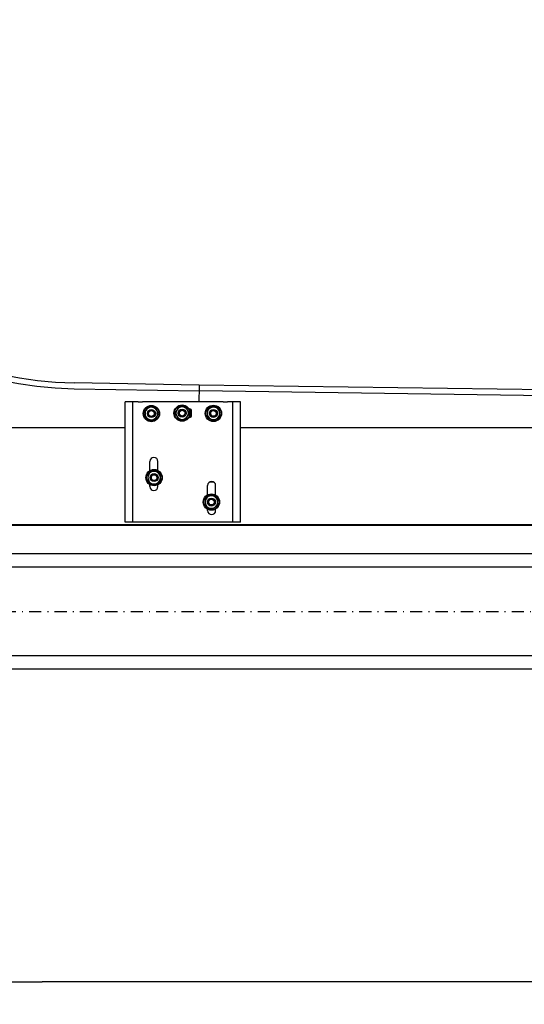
# Model space of a CAD drawing. Header units: centimetres. Extents: x 0 to 55409, y -2708 to 14680.
# Tile 205 of 215: x 53684 to 53736, y 4480 to 4582. Entities that reach past the tile are written whole.
import ezdxf

# ---------------------------------------------------------------- set-up
doc = ezdxf.new("R2010")
doc.units = ezdxf.units.CM
doc.header["$LTSCALE"] = 0.01
doc.linetypes.add('DASHDOT2', pattern=[12.7, 6.35, -3.175, 0, -3.175])
doc.layers.add('A-Grid', color=191, linetype='DASHDOT2')
doc.layers.add('A-konstrukcja', color=7, linetype='Continuous')
doc.styles.add('SEACAD_Solid_Edge_ISO', font='seiso.ttf')
doc.dimstyles.new('ISO_(mm)', dxfattribs={"dimtxt": 140, "dimasz": 140, "dimexe": 70, "dimexo": 0, "dimgap": 35, "dimtad": 1, "dimtxsty": 'SEACAD_Solid_Edge_ISO', "dimblk1": '_SE_FILLED', "dimblk2": '_SE_FILLED', "dimsah": 1, "dimcen": 70, "dimadec": 0, "dimazin": 0, "dimtfac": 0.5, "dimtmove": 0, "dimatfit": 3, "dimfxl": 1, "dimarcsym": 0})

# ---------------------------------------------------------------- blocks, each defined once
blk = doc.blocks.new('_SE_FILLED')
at = {"color": 0}
blk.add_line((0, 0), (-1, 0), dxfattribs=at)
blk.add_solid([(0, 0), (-1, -0.1665), (-1, 0.1665), (0, 0)], dxfattribs=at)
blk = doc.blocks.new('*D268')
at = {"color": 0, "linetype": 'Continuous', "lineweight": -2}
for p, q in [((0, -690), (-345.1, -690)), ((-275.1, -4050), (-275.1, -830)), ((298, -4190), (-345.1, -4190))]:
    blk.add_line(p, q, dxfattribs=at)
at = {"color": 0, "lineweight": -2, "xscale": 140, "yscale": 140, "zscale": 140}
for p, rotation in [((-275.1, -690), 90), ((-275.1, -4190), 270)]:
    blk.add_blockref('_SE_FILLED', p, dxfattribs=dict(at, rotation=rotation))
at = {"color": 0, "insert": (-380.1, -2440), "char_height": 140, "attachment_point": 5, "rotation": 90, "style": 'SEACAD_Solid_Edge_ISO'}
blk.add_mtext('\\A1;3500', dxfattribs=at)
blk = doc.blocks.new('A$7E8814B2933187')
at = {"color": 7, "linetype": 'Continuous'}
for p, q in [((301, -916), (301, -616.347)), ((199.7, -690), (199.7, -4190)), ((200, -4190), (200, -690)), ((341.622, -862.992), (339.353, -992.972)), ((345.495, -993.058), (347.763, -863.099)), ((203, -919), (203, -916)), ((203, -916), (328, -916)), ((203, -921), (203, -919)), ((203, -924), (203, -921)), ((328, -919), (328, -916)), ((328, -921), (328, -919)), ((328, -924), (328, -921)), ((203, -925), (203, -924)), ((203, -924), (328, -924)), ((203, -1027), (203, -925)), ((328, -925), (328, -924)), ((328, -929.48), (328, -925)), ((328, -929.48), (328, -932.52)), ((240, -941.8), (241.927, -941.8)), ((245.447, -939.7), (243.571, -942.95)), ((249.2, -939.7), (245.447, -939.7)), ((252.953, -939.7), (249.2, -939.7)), ((254.829, -942.95), (252.953, -939.7)), ((256.473, -941.8), (266, -941.8)), ((312.559, -937.754), (309.325, -939.658)), ((309.325, -939.658), (309.358, -943.411)), ((315.792, -935.849), (312.559, -937.754)), ((319.058, -937.697), (315.792, -935.849)), ((322.325, -939.545), (319.058, -937.697)), ((322.357, -943.297), (322.325, -939.545)), ((328, -932.52), (328, -934.04)), ((328, -1017.96), (328, -934.04)), ((240, -950.2), (241.7, -950.2)), ((243.571, -942.95), (241.694, -946.2)), ((241.694, -946.2), (243.571, -949.45)), ((243.571, -949.45), (245.447, -952.7)), ((252.953, -952.7), (254.829, -949.45)), ((256.706, -946.2), (254.829, -942.95)), ((254.829, -949.45), (256.706, -946.2)), ((256.7, -950.2), (266, -950.2)), ((309.358, -943.411), (309.391, -947.164)), ((309.391, -947.164), (312.657, -949.011)), ((312.657, -949.011), (315.923, -950.859)), ((315.923, -950.859), (319.157, -948.955)), ((319.157, -948.955), (322.39, -947.05)), ((322.39, -947.05), (322.357, -943.297)), ((245.447, -952.7), (249.2, -952.7)), ((249.2, -952.7), (252.953, -952.7)), ((313, -969.766), (309.766, -971.671)), ((309.766, -971.671), (309.799, -975.423)), ((312, -968), (312, -968.034)), ((314.8, -967), (313, -967)), ((316.233, -967.861), (313, -969.766)), ((319.5, -969.709), (316.233, -967.861)), ((319.5, -967), (317.798, -967)), ((322.766, -971.557), (319.5, -969.709)), ((322.799, -975.31), (322.766, -971.557)), ((309.799, -975.423), (309.832, -979.176)), ((309.832, -979.176), (313.098, -981.024)), ((312, -982.699), (312, -984)), ((313.098, -981.024), (316.364, -982.872)), ((316.364, -982.872), (319.598, -980.967)), ((319.598, -980.967), (322.831, -979.063)), ((320.5, -984), (320.5, -982.756)), ((322.831, -979.063), (322.799, -975.31)), ((301.495, -4185.737), (345.495, -993.058)), ((313, -985), (319.5, -985)), ((322.493, -2216.4), (339.353, -992.956)), ((331.837, -992.841), (328, -992.774)), ((331.837, -992.852), (328, -992.799)), ((339.353, -992.972), (331.837, -992.841)), ((339.353, -992.956), (331.837, -992.852)), ((345.495, -993.04), (339.353, -992.956)), ((345.494, -993.079), (339.353, -992.972)), ((215, -1001.8), (216.3, -1001.8)), ((218.171, -1002.55), (216.294, -1005.8)), ((220.047, -999.3), (218.171, -1002.55)), ((223.8, -999.3), (220.047, -999.3)), ((227.553, -999.3), (223.8, -999.3)), ((229.429, -1002.55), (227.553, -999.3)), ((231.306, -1005.8), (229.429, -1002.55)), ((231.3, -1001.8), (241, -1001.8)), ((312.192, -1001.415), (310.344, -1004.681)), ((315.945, -1001.383), (312.192, -1001.415)), ((319.698, -1001.351), (315.945, -1001.383)), ((321.601, -1004.585), (319.698, -1001.351)), ((215, -1010.2), (216.527, -1010.2)), ((216.294, -1005.8), (218.171, -1009.05)), ((218.171, -1009.05), (220.047, -1012.3)), ((220.047, -1012.3), (223.8, -1012.3)), ((223.8, -1012.3), (227.553, -1012.3)), ((227.553, -1012.3), (229.429, -1009.05)), ((229.429, -1009.05), (231.306, -1005.8)), ((231.073, -1010.2), (241, -1010.2)), ((244.8, -1004.211), (244.8, -1007.789)), ((310.344, -1004.681), (308.495, -1007.947)), ((308.495, -1007.947), (310.399, -1011.181)), ((310.399, -1011.181), (312.302, -1014.414)), ((319.808, -1014.351), (321.656, -1011.085)), ((323.505, -1007.819), (321.601, -1004.585)), ((321.656, -1011.085), (323.505, -1007.819)), ((312.302, -1014.414), (316.055, -1014.383)), ((316.055, -1014.383), (319.808, -1014.351)), ((328, -1017.96), (328, -1019.48)), ((328, -1019.48), (328, -1022.52)), ((328, -1027), (328, -1022.52)), ((203, -1028), (203, -1027)), ((203, -1031), (203, -1028)), ((203, -1028), (328, -1028)), ((203, -1033), (203, -1031)), ((203, -1036), (203, -1033)), ((328, -1028), (328, -1027)), ((328, -1031), (328, -1028)), ((328, -1033), (328, -1031)), ((328, -1036), (328, -1033)), ((203, -1036), (328, -1036)), ((301, -1590.9), (301, -1036))]:
    blk.add_line(p, q, dxfattribs=at)
for centre, radius in [((249.2, -946.2), 8.5), ((249.2, -946.2), 7.9), ((315.858, -943.354), 8.5), ((315.858, -943.354), 7.9), ((315.858, -943.354), 4.15), ((315.858, -943.354), 4), ((315.858, -943.354), 3), ((249.2, -946.2), 4.15), ((249.2, -946.2), 4), ((249.2, -946.2), 3), ((316.299, -975.367), 8.5), ((316.299, -975.367), 7.9), ((316.299, -975.367), 4.15), ((316.299, -975.367), 4), ((316.299, -975.367), 3), ((223.8, -1005.8), 8.5), ((223.8, -1005.8), 7.9), ((223.8, -1005.8), 4.15), ((223.8, -1005.8), 4), ((223.8, -1005.8), 3), ((316, -1007.883), 8.5), ((316, -1007.883), 7.9), ((316, -1007.883), 4.15), ((316, -1007.883), 4), ((316, -1007.883), 3)]:
    blk.add_circle(centre, radius, dxfattribs=at)
for centre, radius, start, end in [((728.705, -869.748), 387.142, 90.5, 179), ((728.705, -869.748), 381, 90.5, 179), ((240, -946), 4.2, 90, 270), ((249.2, -946.2), 6.5, 90, 150), ((249.2, -946.2), 6.5, 30, 90), ((266, -946), 4.2, 270, 90), ((315.858, -943.354), 6.5, 120.5, 180.5), ((315.858, -943.354), 6.5, 60.5, 120.5), ((315.858, -943.354), 3.235, 255, 195), ((315.858, -943.354), 6.5, 0.5, 60.5), ((249.2, -946.2), 6.5, 150, 210), ((249.2, -946.2), 6.5, 210, 270), ((249.2, -946.2), 3.235, 255, 195), ((249.2, -946.2), 6.5, 270, 330), ((249.2, -946.2), 6.5, 330, 30), ((315.858, -943.354), 6.5, 180.5, 240.5), ((315.858, -943.354), 6.5, 240.5, 300.5), ((315.858, -943.354), 6.5, 300.5, 0.5), ((316.299, -975.367), 6.5, 120.5, 180.5), ((313, -968), 1, 90, 180), ((316.299, -975.367), 6.5, 60.5, 120.5), ((316.299, -975.367), 3.235, 255, 195), ((319.5, -968), 1, 1.299334, 90), ((316.299, -975.367), 6.5, 0.5, 60.5), ((316.299, -975.367), 6.5, 180.5, 240.5), ((316.299, -975.367), 6.5, 240.5, 300.5), ((316.299, -975.367), 6.5, 300.5, 0.5), ((313, -984), 1, 180, 270), ((319.5, -984), 1, 270, 0), ((215, -1006), 4.2, 90, 270), ((223.8, -1005.8), 6.5, 150, 210), ((223.8, -1005.8), 6.5, 90, 150), ((223.8, -1005.8), 3.235, 255, 195), ((223.8, -1005.8), 6.5, 30, 90), ((223.8, -1005.8), 6.5, 330, 30), ((241, -1006), 4.2, 270, 90), ((316, -1007.883), 6.5, 90.485189, 150.485189), ((316, -1007.883), 6.5, 30.485189, 90.485189), ((223.8, -1005.8), 6.5, 210, 270), ((223.8, -1005.8), 6.5, 270, 330), ((316, -1007.883), 6.5, 150.485189, 210.485189), ((316, -1007.883), 6.5, 210.485189, 270.485189), ((316, -1007.883), 3.235, 255, 195), ((316, -1007.883), 6.5, 270.485189, 330.485189), ((316, -1007.883), 6.5, 330.485189, 30.485189)]:
    blk.add_arc(centre, radius, start, end, dxfattribs=at)
dim = blk.add_linear_dim(base=(-275.106, -690), p1=(298, -4190), p2=(0, -690), angle=90, text='\\A1;<>', dimstyle='ISO_(mm)', dxfattribs=at)
dim.commit()
dim.dimension.update_dxf_attribs({"geometry": '*D268', "text_midpoint": (-275.106, -2440), "dimtype": 160})

msp = doc.modelspace()

# ---------------------------------------------------------------- linework, layer by layer
at = {"layer": 'A-Grid', "ltscale": 20}
msp.add_line((53365.419, 4520.604), (54135.635, 4520.604), dxfattribs=at)
at = {"layer": 'A-konstrukcja'}
for p, q in [((54022.23, 4526.604), (53623.23, 4526.604)), ((54022.23, 4525.223), (53623.23, 4525.223)), ((54022.23, 4515.985), (53623.23, 4515.985)), ((54022.23, 4514.604), (53589.88, 4514.604))]:
    msp.add_line(p, q, dxfattribs=at)

# ---------------------------------------------------------------- block references
at = {"layer": 'A-konstrukcja', "xscale": 0.1, "yscale": 0.1, "zscale": 0.1, "rotation": 90}
msp.add_blockref('A$7E8814B2933187', (53603.23, 4509.604), dxfattribs=at)

doc.saveas('drawing.dxf')
